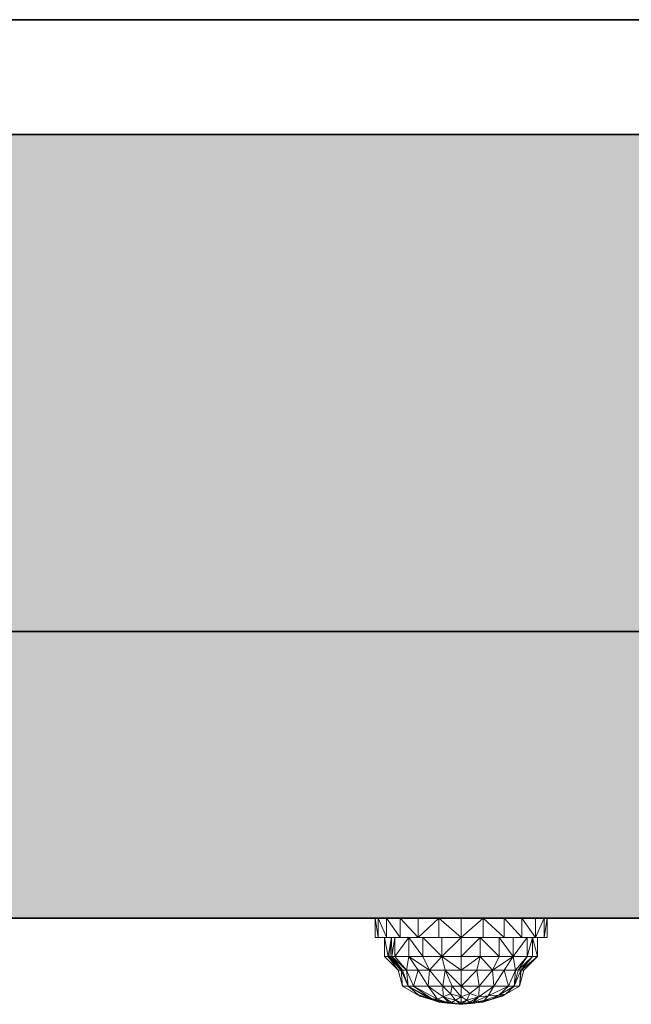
# Model space of a CAD drawing. Header units: millimetres. Extents: x 61846 to 198573, y 13020 to 52988.
# Tile 192 of 240: x 182891 to 183212, y 24095 to 24610. Entities that reach past the tile are written whole.
import ezdxf

# ---------------------------------------------------------------- set-up
doc = ezdxf.new("R2010")
doc.units = ezdxf.units.MM
for name, color, linetype, lineweight in [('A-FLOR', 192, 'Continuous', 50), ('A-GENM', 13, 'Continuous', 18), ('A-ROOF', 132, 'Continuous', 35)]:
    doc.layers.add(name, color=color, linetype=linetype, lineweight=lineweight)

# ---------------------------------------------------------------- blocks, each defined once
blk = doc.blocks.new('NLRS_65_FAD_LB_melder_gen_ISR_NLRS_65_FAD_LB_optische rookmelder_DNL_3672124 - NLRS_65_FAD_LB_melder_gen_ISR_NLRS_65_FAD_LB_optische rookmelder_DNL_3672124-605748-GZ lierenkamer 3')
at = {"layer": 'A-GENM', "color": 7, "lineweight": 9}
for p, q in [((-45935.38, 24140), (-45935.38, 24130)), ((-45935.38, 24140), (-45933.84, 24130)), ((-45933.84, 24140), (-45929.39, 24130.1)), ((-45933.84, 24140), (-45933.84, 24130)), ((-45929.35, 24140), (-45929.35, 24130)), ((-45929.34, 24140), (-45922.2, 24130)), ((-45922.2, 24140), (-45912.88, 24130)), ((-45922.2, 24140), (-45922.2, 24130)), ((-45912.88, 24140), (-45912.88, 24130)), ((-45902.02, 24140), (-45912.88, 24130)), ((-45902.02, 24140), (-45890.38, 24130)), ((-45902.02, 24140), (-45902.02, 24130)), ((-45890.38, 24140), (-45890.38, 24130)), ((-45878.73, 24140), (-45890.38, 24130)), ((-45878.73, 24140), (-45867.87, 24130)), ((-45878.73, 24140), (-45878.73, 24130)), ((-45867.87, 24140), (-45867.87, 24130)), ((-45867.87, 24140), (-45858.55, 24130)), ((-45858.55, 24140), (-45851.41, 24130)), ((-45858.55, 24140), (-45858.55, 24130)), ((-45851.41, 24140), (-45851.41, 24130)), ((-45846.91, 24140), (-45851.41, 24130)), ((-45846.91, 24140), (-45846.91, 24130)), ((-45845.37, 24140), (-45846.91, 24130)), ((-45845.37, 24140), (-45845.37, 24130)), ((-45935.38, 24130), (-45933.84, 24130)), ((-45929.35, 24130), (-45933.84, 24130)), ((-45930.37, 24120), (-45930.37, 24130)), ((-45930.37, 24130), (-45928.53, 24120)), ((-45929.35, 24130), (-45922.2, 24130)), ((-45928.53, 24120), (-45926.84, 24130)), ((-45927.69, 24120), (-45926.94, 24128.86)), ((-45926.68, 24120), (-45926.84, 24130)), ((-45926.68, 24120), (-45925.02, 24130)), ((-45925.02, 24120), (-45925.02, 24130)), ((-45925.02, 24120), (-45917.69, 24130)), ((-45912.88, 24130), (-45922.2, 24130)), ((-45910.37, 24120), (-45917.69, 24130)), ((-45917.69, 24120), (-45917.69, 24130)), ((-45902.02, 24130), (-45912.88, 24130)), ((-45900.38, 24120), (-45910.37, 24130)), ((-45910.37, 24120), (-45910.37, 24130)), ((-45890.38, 24130), (-45902.02, 24130)), ((-45900.38, 24120), (-45890.38, 24130)), ((-45900.38, 24120), (-45900.38, 24130)), ((-45878.73, 24130), (-45890.38, 24130)), ((-45890.38, 24120), (-45880.38, 24130)), ((-45890.38, 24120), (-45890.38, 24130)), ((-45870.38, 24120), (-45880.38, 24130)), ((-45880.38, 24120), (-45880.38, 24130)), ((-45867.87, 24130), (-45878.73, 24130)), ((-45863.06, 24120), (-45870.38, 24130)), ((-45870.38, 24120), (-45870.38, 24130)), ((-45867.87, 24130), (-45858.55, 24130)), ((-45863.06, 24120), (-45855.74, 24130)), ((-45863.06, 24120), (-45863.06, 24130)), ((-45851.41, 24130), (-45858.55, 24130)), ((-45855.74, 24120), (-45853.06, 24130)), ((-45855.74, 24120), (-45855.74, 24130)), ((-45850.37, 24120), (-45853.06, 24130)), ((-45853.06, 24120), (-45853.06, 24130)), ((-45846.91, 24130), (-45851.41, 24130)), ((-45850.37, 24120), (-45850.37, 24130)), ((-45846.91, 24130), (-45845.37, 24130)), ((-45845.37, 24130), (-45846.91, 24130)), ((-45923.3, 24112.93), (-45930.37, 24120)), ((-45930.37, 24120), (-45928.53, 24120)), ((-45923.3, 24112.93), (-45928.53, 24120)), ((-45921.68, 24112.93), (-45928.53, 24120)), ((-45928.53, 24120), (-45927.69, 24120)), ((-45921.68, 24112.93), (-45927.69, 24120)), ((-45921.1, 24112.93), (-45927.69, 24120)), ((-45926.68, 24120), (-45927.69, 24120)), ((-45918.89, 24112.93), (-45926.68, 24120)), ((-45921.1, 24112.93), (-45926.68, 24120)), ((-45925.02, 24120), (-45926.68, 24120)), ((-45918.89, 24112.93), (-45925.02, 24120)), ((-45925.02, 24120), (-45917.69, 24120)), ((-45918.89, 24112.93), (-45917.69, 24120)), ((-45906.84, 24112.93), (-45917.69, 24120)), ((-45912.87, 24112.93), (-45917.69, 24120)), ((-45910.37, 24120), (-45917.69, 24120)), ((-45906.84, 24112.93), (-45910.37, 24120)), ((-45900.38, 24120), (-45910.37, 24120)), ((-45906.84, 24112.93), (-45900.38, 24120)), ((-45898.61, 24112.93), (-45900.38, 24120)), ((-45890.38, 24112.93), (-45900.38, 24120)), ((-45890.38, 24120), (-45900.38, 24120)), ((-45890.38, 24112.93), (-45880.38, 24120)), ((-45890.38, 24112.93), (-45890.38, 24120)), ((-45880.38, 24120), (-45890.38, 24120)), ((-45882.14, 24112.93), (-45880.38, 24120)), ((-45873.91, 24112.93), (-45880.38, 24120)), ((-45870.38, 24120), (-45880.38, 24120)), ((-45873.91, 24112.93), (-45863.06, 24120)), ((-45873.91, 24112.93), (-45870.38, 24120)), ((-45863.06, 24120), (-45870.38, 24120)), ((-45867.88, 24112.93), (-45863.06, 24120)), ((-45861.86, 24112.93), (-45863.06, 24120)), ((-45855.74, 24120), (-45863.06, 24120)), ((-45861.86, 24112.93), (-45855.74, 24120)), ((-45860.49, 24112.93), (-45853.06, 24120)), ((-45860.49, 24112.93), (-45855.74, 24120)), ((-45859.08, 24112.93), (-45853.06, 24120)), ((-45850.37, 24120), (-45858.97, 24112.93)), ((-45858.97, 24112.93), (-45853.06, 24120)), ((-45857.45, 24112.93), (-45850.37, 24120)), ((-45853.06, 24120), (-45855.74, 24120)), ((-45850.37, 24120), (-45853.06, 24120)), ((-45921.05, 24104.51), (-45923.3, 24112.93)), ((-45923.3, 24112.93), (-45921.68, 24112.93)), ((-45921.05, 24104.51), (-45921.68, 24112.93)), ((-45921.68, 24112.93), (-45918.12, 24104.51)), ((-45921.68, 24112.93), (-45921.1, 24112.93)), ((-45918.89, 24112.93), (-45921.1, 24112.93)), ((-45918.12, 24104.51), (-45921.1, 24112.93)), ((-45912.87, 24112.93), (-45918.89, 24112.93)), ((-45918.89, 24112.93), (-45915.19, 24104.51)), ((-45918.89, 24112.93), (-45918.12, 24104.51)), ((-45912.87, 24112.93), (-45915.19, 24104.51)), ((-45907.52, 24104.51), (-45912.87, 24112.93)), ((-45906.84, 24112.93), (-45912.87, 24112.93)), ((-45907.52, 24104.51), (-45906.84, 24112.93)), ((-45898.61, 24112.93), (-45906.84, 24112.93)), ((-45899.85, 24104.51), (-45906.84, 24112.93)), ((-45898.61, 24112.93), (-45899.85, 24104.51)), ((-45898.61, 24112.93), (-45895.11, 24104.51)), ((-45898.61, 24112.93), (-45890.38, 24104.51)), ((-45898.61, 24112.93), (-45890.38, 24112.93)), ((-45890.38, 24104.51), (-45882.14, 24112.93)), ((-45890.38, 24104.51), (-45890.38, 24112.93)), ((-45882.14, 24112.93), (-45890.38, 24112.93)), ((-45880.9, 24104.51), (-45882.14, 24112.93)), ((-45882.14, 24112.93), (-45873.91, 24112.93)), ((-45880.9, 24104.51), (-45873.91, 24112.93)), ((-45873.23, 24104.51), (-45873.91, 24112.93)), ((-45867.88, 24112.93), (-45873.91, 24112.93)), ((-45873.23, 24104.51), (-45867.88, 24112.93)), ((-45865.56, 24104.51), (-45867.88, 24112.93)), ((-45861.86, 24112.93), (-45867.88, 24112.93)), ((-45865.56, 24104.51), (-45861.86, 24112.93)), ((-45862.63, 24104.51), (-45861.86, 24112.93)), ((-45862.63, 24104.51), (-45859.08, 24112.93)), ((-45862.63, 24104.51), (-45860.49, 24112.93)), ((-45861.86, 24112.93), (-45860.49, 24112.93)), ((-45859.08, 24112.93), (-45860.49, 24112.93)), ((-45857.45, 24112.93), (-45859.7, 24104.51)), ((-45859.7, 24104.51), (-45859.08, 24112.93)), ((-45859.7, 24104.51), (-45858.97, 24112.93)), ((-45857.45, 24112.93), (-45858.97, 24112.93)), ((-45921.05, 24104.51), (-45911.89, 24099.31)), ((-45921.05, 24104.51), (-45918.12, 24104.51)), ((-45915.19, 24104.51), (-45918.12, 24104.51)), ((-45918.12, 24104.51), (-45911.89, 24099.31)), ((-45918.12, 24104.51), (-45906.07, 24097.44)), ((-45918.12, 24104.51), (-45905.71, 24097.94)), ((-45907.52, 24104.51), (-45915.19, 24104.51)), ((-45915.19, 24104.51), (-45905.71, 24097.94)), ((-45915.19, 24104.51), (-45902.64, 24097.69)), ((-45899.85, 24104.51), (-45907.52, 24104.51)), ((-45907.52, 24104.51), (-45899.66, 24098.85)), ((-45907.52, 24104.51), (-45902.64, 24097.69)), ((-45899.85, 24104.51), (-45895.11, 24104.51)), ((-45899.85, 24104.51), (-45899.66, 24098.85)), ((-45899.85, 24104.51), (-45895.94, 24100.4)), ((-45895.11, 24104.51), (-45895.94, 24100.4)), ((-45895.11, 24104.51), (-45890.38, 24104.51)), ((-45895.11, 24104.51), (-45890.26, 24098.92)), ((-45890.38, 24104.51), (-45881.4, 24104.51)), ((-45890.38, 24104.51), (-45885.81, 24100.69)), ((-45890.38, 24104.51), (-45890.26, 24098.92)), ((-45880.9, 24104.51), (-45885.81, 24100.69)), ((-45880.9, 24104.51), (-45880.99, 24098.95)), ((-45873.23, 24104.51), (-45880.99, 24098.95)), ((-45880.9, 24104.51), (-45873.23, 24104.51)), ((-45865.56, 24104.51), (-45876.17, 24099.41)), ((-45873.23, 24104.51), (-45876.17, 24099.41)), ((-45865.56, 24104.51), (-45873.23, 24104.51)), ((-45865.56, 24104.51), (-45870.57, 24099.85)), ((-45862.63, 24104.51), (-45870.57, 24099.85)), ((-45859.7, 24104.51), (-45868.86, 24099.31)), ((-45859.7, 24104.51), (-45867.17, 24100.32)), ((-45862.63, 24104.51), (-45867.17, 24100.32)), ((-45865.56, 24104.51), (-45862.63, 24104.51)), ((-45859.7, 24104.51), (-45862.63, 24104.51)), ((-45901.85, 24096.09), (-45913.58, 24100.32)), ((-45906.07, 24097.44), (-45913.58, 24100.32)), ((-45911.89, 24099.31), (-45906.07, 24097.44)), ((-45906.07, 24097.44), (-45905.71, 24097.94)), ((-45891.02, 24095), (-45906.07, 24097.44)), ((-45901.85, 24096.09), (-45906.07, 24097.44)), ((-45901.85, 24096.09), (-45906.07, 24097.44)), ((-45906.07, 24097.44), (-45897.65, 24095.68)), ((-45905.4, 24097.33), (-45906.07, 24097.44)), ((-45905.71, 24097.94), (-45902.64, 24097.69)), ((-45905.4, 24097.85), (-45897.65, 24095.68)), ((-45905.4, 24097.37), (-45902.42, 24097.06)), ((-45902.42, 24097.06), (-45904.6, 24097.85)), ((-45899.66, 24098.85), (-45902.64, 24097.69)), ((-45896.35, 24095.68), (-45902.64, 24097.69)), ((-45902.64, 24097.69), (-45897.65, 24095.68)), ((-45890.87, 24095), (-45902.42, 24097.06)), ((-45902.42, 24097.06), (-45896.57, 24095.93)), ((-45898.41, 24096.33), (-45902.42, 24097.06)), ((-45899.66, 24098.85), (-45895.94, 24100.4)), ((-45895.3, 24095.88), (-45899.66, 24098.85)), ((-45899.66, 24098.85), (-45896.35, 24095.68)), ((-45899.66, 24098.85), (-45893.36, 24097.25)), ((-45890.26, 24098.92), (-45895.94, 24100.4)), ((-45893.36, 24097.25), (-45895.94, 24100.4)), ((-45895.3, 24095.88), (-45893.36, 24097.25)), ((-45890.26, 24098.92), (-45893.36, 24097.25)), ((-45890.5, 24095), (-45893.36, 24097.25)), ((-45890.63, 24095), (-45893.36, 24097.25)), ((-45893.36, 24097.25), (-45890.34, 24095.99)), ((-45893.16, 24097.08), (-45890.41, 24095.99)), ((-45890.26, 24098.92), (-45890.34, 24095.99)), ((-45887.29, 24097.2), (-45890.34, 24095.99)), ((-45885.81, 24100.69), (-45890.26, 24098.92)), ((-45887.29, 24097.2), (-45890.26, 24098.92)), ((-45890.25, 24095), (-45887.29, 24097.2)), ((-45890.25, 24095), (-45887.62, 24097.07)), ((-45889.87, 24095), (-45878.33, 24097.06)), ((-45889.73, 24095), (-45874.68, 24097.44)), ((-45889.73, 24095), (-45874.68, 24097.44)), ((-45889.58, 24095), (-45874.68, 24097.44)), ((-45888.96, 24095.96), (-45887.39, 24097.25)), ((-45885.81, 24100.69), (-45887.29, 24097.2)), ((-45880.99, 24098.95), (-45887.29, 24097.2)), ((-45885.87, 24096.12), (-45887.29, 24097.2)), ((-45881.4, 24098.71), (-45885.87, 24096.12)), ((-45880.99, 24098.95), (-45885.81, 24100.69)), ((-45876.17, 24099.41), (-45884.19, 24095.93)), ((-45881.4, 24098.56), (-45884.19, 24095.93)), ((-45878.33, 24097.06), (-45884.19, 24095.93)), ((-45874.68, 24097.44), (-45883.1, 24095.68)), ((-45880.99, 24098.95), (-45876.17, 24099.41)), ((-45878.33, 24097.01), (-45879.75, 24096.62)), ((-45878.89, 24096.09), (-45867.17, 24100.32)), ((-45874.68, 24097.44), (-45878.89, 24096.09)), ((-45878.89, 24096.09), (-45874.68, 24097.44)), ((-45878.33, 24097.06), (-45870.57, 24099.85)), ((-45878.33, 24097.06), (-45876.17, 24099.41)), ((-45874.68, 24097.44), (-45878.33, 24097.06)), ((-45876.17, 24099.41), (-45870.57, 24099.85)), ((-45874.68, 24097.44), (-45867.17, 24100.32)), ((-45874.68, 24097.44), (-45870.57, 24099.85)), ((-45874.68, 24097.44), (-45868.86, 24099.31)), ((-45868.86, 24099.31), (-45874.68, 24097.44)), ((-45867.17, 24100.32), (-45870.57, 24099.85)), ((-45868.86, 24099.31), (-45867.17, 24100.32)), ((-45891.38, 24095), (-45901.85, 24096.09)), ((-45897.65, 24095.66), (-45901.85, 24096.09)), ((-45891.02, 24095), (-45897.65, 24095.68)), ((-45890.87, 24095), (-45897.65, 24095.68)), ((-45896.35, 24095.68), (-45897.65, 24095.68)), ((-45891.02, 24095), (-45896.72, 24096.03)), ((-45890.87, 24095), (-45896.57, 24095.93)), ((-45895.3, 24095.88), (-45896.35, 24095.68)), ((-45890.75, 24095), (-45896.35, 24095.68)), ((-45890.87, 24095), (-45896.35, 24095.68)), ((-45890.63, 24095), (-45895.3, 24095.88)), ((-45890.5, 24095), (-45891.82, 24095.98)), ((-45891.17, 24095), (-45891.38, 24095)), ((-45891.38, 24095), (-45891.17, 24095)), ((-45891.02, 24095), (-45891.17, 24095)), ((-45891.17, 24095), (-45891.02, 24095)), ((-45890.87, 24095), (-45891.02, 24095)), ((-45891.02, 24095), (-45890.87, 24095)), ((-45890.75, 24095), (-45890.87, 24095)), ((-45890.87, 24095), (-45890.75, 24095)), ((-45889.87, 24095), (-45890.87, 24095)), ((-45889.87, 24095), (-45890.87, 24095)), ((-45890.87, 24095), (-45889.87, 24095)), ((-45890.63, 24095), (-45890.75, 24095)), ((-45890.75, 24095), (-45890.63, 24095)), ((-45889.87, 24095), (-45890.75, 24095)), ((-45890, 24095), (-45890.75, 24095)), ((-45890.12, 24095), (-45890.75, 24095)), ((-45890.75, 24095), (-45890.12, 24095)), ((-45890.75, 24095), (-45890, 24095)), ((-45890.75, 24095), (-45889.87, 24095)), ((-45890.5, 24095), (-45890.63, 24095)), ((-45890.63, 24095), (-45890.5, 24095)), ((-45890.12, 24095), (-45890.63, 24095)), ((-45890.25, 24095), (-45890.63, 24095)), ((-45890.63, 24095), (-45890.25, 24095)), ((-45890.63, 24095), (-45890.12, 24095)), ((-45890.5, 24095), (-45890.34, 24095.99)), ((-45890.5, 24095), (-45890.41, 24095.99)), ((-45890.38, 24095), (-45890.5, 24095)), ((-45890.5, 24095), (-45890.38, 24095)), ((-45890.25, 24095), (-45890.5, 24095)), ((-45890.5, 24095), (-45890.25, 24095)), ((-45890.38, 24095), (-45890.41, 24095.99)), ((-45890.25, 24095), (-45890.41, 24095.99)), ((-45890.38, 24095), (-45890.34, 24095.99)), ((-45890.25, 24095), (-45890.38, 24095)), ((-45890.38, 24095), (-45890.25, 24095)), ((-45890.25, 24095), (-45890.34, 24095.99)), ((-45890.25, 24095), (-45885.87, 24096.12)), ((-45890.12, 24095), (-45890.25, 24095)), ((-45890.25, 24095), (-45890.12, 24095)), ((-45890.12, 24095), (-45885.45, 24095.88)), ((-45890, 24095), (-45890.12, 24095)), ((-45890.12, 24095), (-45890, 24095)), ((-45890, 24095), (-45885.87, 24096.12)), ((-45890, 24095), (-45884.19, 24095.93)), ((-45890, 24095), (-45885.45, 24095.88)), ((-45889.87, 24095), (-45890, 24095)), ((-45890, 24095), (-45889.87, 24095)), ((-45889.87, 24095), (-45884.19, 24095.93)), ((-45889.73, 24095), (-45889.87, 24095)), ((-45889.87, 24095), (-45889.73, 24095)), ((-45889.73, 24095), (-45884.43, 24095.96)), ((-45889.73, 24095), (-45883.1, 24095.68)), ((-45889.58, 24095), (-45889.73, 24095)), ((-45889.73, 24095), (-45889.58, 24095)), ((-45889.58, 24095), (-45878.89, 24096.09)), ((-45889.38, 24095), (-45889.58, 24095)), ((-45889.38, 24095), (-45889.58, 24095)), ((-45889.38, 24095), (-45878.89, 24096.09)), ((-45884.19, 24095.93), (-45885.87, 24096.12))]:
    blk.add_line(p, q, dxfattribs=at)
blk = doc.blocks.new('NLRS_65_FAD_LB_melder_gen_ISR_NLRS_65_FAD_LB_optische rookmelder_DNL_3672124 - NLRS_65_FAD_LB_melder_gen_ISR_NLRS_65_FAD_LB_optische rookmelder_DNL_3672124-605752-GZ lierenkamer 3')
blk.add_blockref('NLRS_65_FAD_LB_melder_gen_ISR_NLRS_65_FAD_LB_optische rookmelder_DNL_3672124 - NLRS_65_FAD_LB_melder_gen_ISR_NLRS_65_FAD_LB_optische rookmelder_DNL_3672124-605748-GZ lierenkamer 3', (0, 0))
blk = doc.blocks.new('TadP_A_INS_INSTALLATIES_rvt-5-GZ lierenkamer 3')
at = {"layer": 'A-GENM', "lineweight": 9}
blk.add_blockref('NLRS_65_FAD_LB_melder_gen_ISR_NLRS_65_FAD_LB_optische rookmelder_DNL_3672124 - NLRS_65_FAD_LB_melder_gen_ISR_NLRS_65_FAD_LB_optische rookmelder_DNL_3672124-605752-GZ lierenkamer 3', (0, 0), dxfattribs=at)
blk = doc.blocks.new('Floor_28_PBT_FL_druklaag_d_60 __320__C30_37_2599623 - Floor_28_PBT_FL_druklaag_d_60 __320__C30_37_2599623-313883-GZ lierenkamer 3')
at = {"layer": 'A-FLOR', "color": 90, "lineweight": 35}
for p, q in [((-44417.65, 24610), (-48552, 24610)), ((-46898.96, 24550), (-45305, 24550))]:
    blk.add_line(p, q, dxfattribs=at)
blk = doc.blocks.new('Floor_28_PBT_FL_druklaag_d_60 __320__C30_37_2599623 - Floor_28_PBT_FL_druklaag_d_60 __320__C30_37_2599623-313887-GZ lierenkamer 3')
blk.add_blockref('Floor_28_PBT_FL_druklaag_d_60 __320__C30_37_2599623 - Floor_28_PBT_FL_druklaag_d_60 __320__C30_37_2599623-313883-GZ lierenkamer 3', (0, 0))
blk = doc.blocks.new('Floor_28_PBT_FL_kanaalplaat_d_260_2643893 - Floor_28_PBT_FL_kanaalplaat_d_260_2643893-313922-GZ lierenkamer 3')
at = {"layer": 'A-FLOR', "lineweight": 35}
h = blk.add_hatch(color=215, dxfattribs=at)
h.paths.add_polyline_path([(-48249.64, 24290), (-45305, 24290), (-45305, 24550), (-48249.64, 24550), (-48249.64, 24348.08)])
h.paths.add_polyline_path([(-44609.61, 24290), (-44417.65, 24290), (-44417.65, 24550), (-44965, 24550), (-44965, 24290), (-44801.58, 24290)])
at = {"layer": 'A-FLOR', "color": 90, "lineweight": 35}
for p, q in [((-45305, 24550), (-48249.64, 24550)), ((-48249.64, 24290), (-45305, 24290))]:
    blk.add_line(p, q, dxfattribs=at)
blk = doc.blocks.new('Floor_28_PBT_FL_kanaalplaat_d_260_2643893 - Floor_28_PBT_FL_kanaalplaat_d_260_2643893-313926-GZ lierenkamer 3')
blk.add_blockref('Floor_28_PBT_FL_kanaalplaat_d_260_2643893 - Floor_28_PBT_FL_kanaalplaat_d_260_2643893-313922-GZ lierenkamer 3', (0, 0))
blk = doc.blocks.new('TadP_A_CON_CONSTRUCTIE_rvt-5-GZ lierenkamer 3')
at = {"layer": 'A-FLOR', "color": 10, "lineweight": 18}
for name in ['Floor_28_PBT_FL_druklaag_d_60 __320__C30_37_2599623 - Floor_28_PBT_FL_druklaag_d_60 __320__C30_37_2599623-313887-GZ lierenkamer 3', 'Floor_28_PBT_FL_kanaalplaat_d_260_2643893 - Floor_28_PBT_FL_kanaalplaat_d_260_2643893-313926-GZ lierenkamer 3']:
    blk.add_blockref(name, (0, 0), dxfattribs=at)
blk = doc.blocks.new('_NOAHH_Vloer_Vloer-x 2891927 - _NOAHH_Vloer_Vloer-x 2891927-165538-GZ lierenkamer 3')
at = {"layer": 'A-FLOR', "lineweight": 35}
blk.add_hatch(color=254, dxfattribs=at).paths.add_polyline_path([(-45377.48, 24140), (-44417.65, 24140), (-44417.65, 24290), (-46801.87, 24290), (-46801.87, 24140), (-45473.47, 24140)])
at = {"layer": 'A-FLOR', "color": 90, "lineweight": 35}
for p, q in [((-44417.65, 24290), (-46801.87, 24290)), ((-46801.87, 24140), (-44417.65, 24140))]:
    blk.add_line(p, q, dxfattribs=at)
blk = doc.blocks.new('27_NOAHH_Dak_Dak-x 2914359 - 27_NOAHH_Dak_Dak-x 2914359-167801-GZ lierenkamer 3')
at = {"layer": 'A-ROOF', "color": 250, "lineweight": 25}
blk.add_line((-46801.56, 24610), (-45360, 24610), dxfattribs=at)
blk = doc.blocks.new('TadP_A_BWK_BOUWKUNDE_rvt-5-GZ lierenkamer 3')
at = {"layer": 'A-FLOR', "lineweight": 9}
blk.add_blockref('_NOAHH_Vloer_Vloer-x 2891927 - _NOAHH_Vloer_Vloer-x 2891927-165538-GZ lierenkamer 3', (0, 0), dxfattribs=at)
at = {"layer": 'A-ROOF', "lineweight": 9}
blk.add_blockref('27_NOAHH_Dak_Dak-x 2914359 - 27_NOAHH_Dak_Dak-x 2914359-167801-GZ lierenkamer 3', (0, 0), dxfattribs=at)

msp = doc.modelspace()

# ---------------------------------------------------------------- block references
at = {"color": 210, "lineweight": 5}
for name in ['TadP_A_BWK_BOUWKUNDE_rvt-5-GZ lierenkamer 3', 'TadP_A_CON_CONSTRUCTIE_rvt-5-GZ lierenkamer 3', 'TadP_A_INS_INSTALLATIES_rvt-5-GZ lierenkamer 3']:
    msp.add_blockref(name, (229012.82, 0), dxfattribs=at)

doc.saveas('drawing.dxf')
